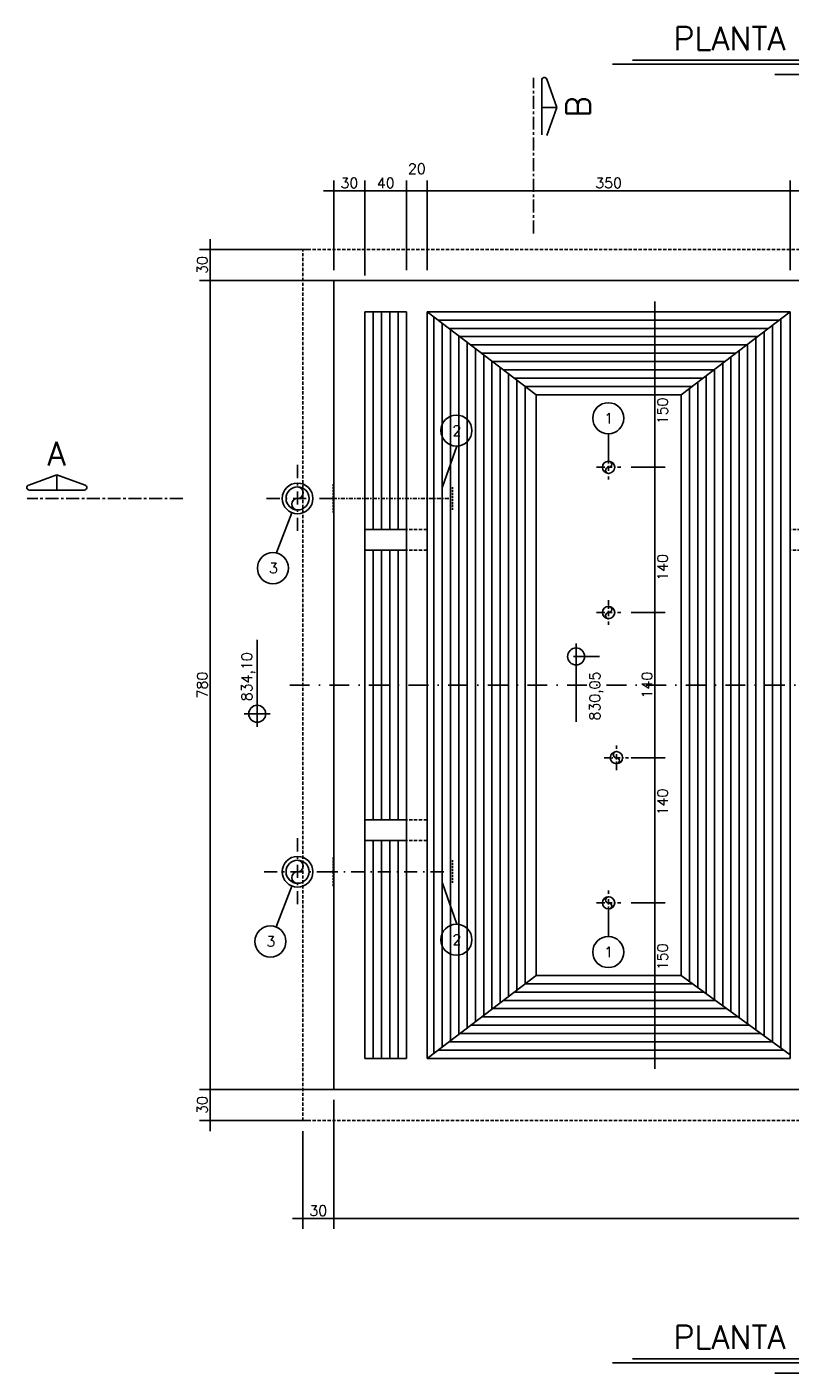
# Model space of a CAD drawing. Extents: x 6956 to 14771, y 4333 to 7111.
# Tile 1 of 8: x 7070 to 7806, y 4337 to 5635. Entities that reach past the tile are written whole.
import ezdxf
from ezdxf.enums import TextEntityAlignment as Align

# ---------------------------------------------------------------- set-up
doc = ezdxf.new("R2010")
doc.units = 0
doc.header["$LTSCALE"] = 0.1
doc.header["$MEASUREMENT"] = 0
for name, pattern in [('CENTERX2', [4, 2.5, -0.5, 0.5, -0.5]), ('DASHDOT', [25.4, 12.7, -6.35, 0, -6.35]), ('HIDDEN', [9.525, 6.35, -3.175])]:
    doc.linetypes.add(name, pattern=pattern)
doc.layers.get('0').update_dxf_attribs({"linetype": 'CONTINUOUS'})
doc.layers.get('DEFPOINTS').update_dxf_attribs({"color": 200, "linetype": 'CONTINUOUS'})
for name, color, linetype in [('BAR-EIXOS', 7, 'DASHDOT'), ('BAR-PECAS', 2, 'CONTINUOUS'), ('DIM', 7, 'CONTINUOUS'), ('EIXO', 7, 'DASHDOT'), ('ELEVAÇÃO', 2, 'CONTINUOUS'), ('ENCHIMENTO', 7, 'CONTINUOUS'), ('ESTRUTURA', 5, 'CONTINUOUS'), ('LIMHATRA', 2, 'HIDDEN'), ('LMEDIA', 4, 'CONTINUOUS'), ('RELAÇÀO', 2, 'CONTINUOUS'), ('TEXTO', 2, 'CONTINUOUS')]:
    doc.layers.add(name, color=color, linetype=linetype)
doc.styles.add('ROMAND', font='ROMANS.SHX', dxfattribs={"oblique": 15, "height": 800})
doc.styles.add('ROMANS', font='ROMANS.shx')
doc.dimstyles.new('DIM50', dxfattribs={"dimscale": 0, "dimtxt": 10, "dimasz": 20, "dimexe": 10, "dimexo": 10, "dimgap": 2.5, "dimtad": 1, "dimdec": 0, "dimtxsty": 'ROMANS', "dimblk": 'ARCHTICK', "dimblk1": 'DOTSMALL', "dimblk2": 'DOTSMALL', "dimsah": 1, "dimcen": 2.5, "dimdle": 10, "dimclrd": 7, "dimclre": 7, "dimclrt": 2, "dimazin": 3, "dimtfac": 1, "dimtdec": 0, "dimtmove": 0, "dimatfit": 3})

# ---------------------------------------------------------------- blocks, each defined once
blk = doc.blocks.new('*D73')
at = {"color": 7, "linetype": 'BYBLOCK'}
for p, q in [((7373, 4610.6), (7236.1, 4610.6)), ((7246.1, 4570.6), (7246.1, 4620.6)), ((7343, 4580.6), (7236.1, 4580.6))]:
    blk.add_line(p, q, dxfattribs=at)
at = {"layer": 'DEFPOINTS', "color": 0, "linetype": 'BYBLOCK'}
for p in [(7246.1, 4610.6), (7383, 4610.6), (7353, 4580.6)]:
    blk.add_point(p, dxfattribs=at)
at = {"color": 2, "linetype": 'BYBLOCK', "insert": (7238.6, 4595.6), "char_height": 10, "attachment_point": 5, "rotation": 90, "style": 'ROMANS'}
blk.add_mtext('30', dxfattribs=at)
blk = doc.blocks.new('_ARCHTICK')
blk = doc.blocks.new('_DOTSMALL')
blk = doc.blocks.new('*D74')
at = {"color": 7, "linetype": 'BYBLOCK'}
for p, q in [((7246.1, 4600.6), (7246.1, 5400.6)), ((7373, 5390.6), (7236.1, 5390.6))]:
    blk.add_line(p, q, dxfattribs=at)
at = {"layer": 'DEFPOINTS', "color": 0, "linetype": 'BYBLOCK'}
for p in [(7246.1, 5390.6), (7383, 5390.6), (7383, 4610.6)]:
    blk.add_point(p, dxfattribs=at)
at = {"color": 2, "linetype": 'BYBLOCK', "insert": (7238.6, 5000.6), "char_height": 10, "attachment_point": 5, "rotation": 90, "style": 'ROMANS'}
blk.add_mtext('780', dxfattribs=at)
blk = doc.blocks.new('*D75')
at = {"color": 7, "linetype": 'BYBLOCK'}
for p, q in [((7246.1, 5380.6), (7246.1, 5430.6)), ((7343, 5420.6), (7236.1, 5420.6))]:
    blk.add_line(p, q, dxfattribs=at)
at = {"layer": 'DEFPOINTS', "color": 0, "linetype": 'BYBLOCK'}
for p in [(7246.1, 5420.6), (7353, 5420.6), (7383, 5390.6)]:
    blk.add_point(p, dxfattribs=at)
at = {"color": 2, "linetype": 'BYBLOCK', "insert": (7238.6, 5405.6), "char_height": 10, "attachment_point": 5, "rotation": 90, "style": 'ROMANS'}
blk.add_mtext('30', dxfattribs=at)
blk = doc.blocks.new('*D76')
at = {"color": 7, "linetype": 'BYBLOCK'}
for p, q in [((7365.5, 4600.6), (7365.5, 4476.3)), ((7335.5, 4570.6), (7335.5, 4476.3)), ((7325.5, 4486.3), (7375.5, 4486.3))]:
    blk.add_line(p, q, dxfattribs=at)
at = {"layer": 'DEFPOINTS', "color": 0, "linetype": 'BYBLOCK'}
for p in [(7365.5, 4610.6), (7335.5, 4580.6), (7365.5, 4486.3)]:
    blk.add_point(p, dxfattribs=at)
at = {"color": 2, "linetype": 'BYBLOCK', "insert": (7350.5, 4493.8), "char_height": 10, "attachment_point": 5, "style": 'ROMANS'}
blk.add_mtext('30', dxfattribs=at)
blk = doc.blocks.new('*D119')
at = {"color": 7, "linetype": 'BYBLOCK'}
for p, q in [((7675, 5370.6), (7675, 5200.6)), ((7640.5, 5360.6), (7685, 5360.6)), ((7652.3, 5210.6), (7685, 5210.6))]:
    blk.add_line(p, q, dxfattribs=at)
at = {"layer": 'DEFPOINTS', "color": 0, "linetype": 'BYBLOCK'}
for p in [(7630.5, 5360.6), (7642.3, 5210.6), (7675, 5210.6)]:
    blk.add_point(p, dxfattribs=at)
at = {"color": 2, "linetype": 'BYBLOCK', "insert": (7682.5, 5265), "char_height": 10, "attachment_point": 5, "rotation": 90, "style": 'ROMANS'}
blk.add_mtext('150', dxfattribs=at)
blk = doc.blocks.new('*D120')
at = {"color": 7, "linetype": 'BYBLOCK'}
for p, q in [((7675, 5220.6), (7675, 5060.6)), ((7652.3, 5070.6), (7685, 5070.6))]:
    blk.add_line(p, q, dxfattribs=at)
at = {"layer": 'DEFPOINTS', "color": 0, "linetype": 'BYBLOCK'}
for p in [(7642.3, 5210.6), (7642.3, 5070.6), (7675, 5070.6)]:
    blk.add_point(p, dxfattribs=at)
at = {"color": 2, "linetype": 'BYBLOCK', "insert": (7682.5, 5114.1), "char_height": 10, "attachment_point": 5, "rotation": 90, "style": 'ROMANS'}
blk.add_mtext('140', dxfattribs=at)
blk = doc.blocks.new('*D121')
at = {"color": 7, "linetype": 'BYBLOCK'}
for p, q in [((7675, 5080.6), (7675, 4920.6)), ((7652.3, 4930.6), (7685, 4930.6))]:
    blk.add_line(p, q, dxfattribs=at)
at = {"layer": 'DEFPOINTS', "color": 0, "linetype": 'BYBLOCK'}
for p in [(7642.3, 5070.6), (7642.3, 4930.6), (7675, 4930.6)]:
    blk.add_point(p, dxfattribs=at)
at = {"color": 2, "linetype": 'BYBLOCK', "insert": (7667.5, 5000.6), "char_height": 10, "attachment_point": 5, "rotation": 90, "style": 'ROMANS'}
blk.add_mtext('140', dxfattribs=at)
blk = doc.blocks.new('*D122')
at = {"color": 7, "linetype": 'BYBLOCK'}
for p, q in [((7675, 4940.6), (7675, 4780.6)), ((7652.3, 4790.6), (7685, 4790.6))]:
    blk.add_line(p, q, dxfattribs=at)
at = {"layer": 'DEFPOINTS', "color": 0, "linetype": 'BYBLOCK'}
for p in [(7642.3, 4930.6), (7642.3, 4790.6), (7675, 4790.6)]:
    blk.add_point(p, dxfattribs=at)
at = {"color": 2, "linetype": 'BYBLOCK', "insert": (7682.5, 4887.9), "char_height": 10, "attachment_point": 5, "rotation": 90, "style": 'ROMANS'}
blk.add_mtext('140', dxfattribs=at)
blk = doc.blocks.new('*D123')
at = {"color": 7, "linetype": 'BYBLOCK'}
for p, q in [((7675, 4800.6), (7675, 4630.6)), ((7640.5, 4640.6), (7685, 4640.6))]:
    blk.add_line(p, q, dxfattribs=at)
at = {"layer": 'DEFPOINTS', "color": 0, "linetype": 'BYBLOCK'}
for p in [(7642.3, 4790.6), (7630.5, 4640.6), (7675, 4640.6)]:
    blk.add_point(p, dxfattribs=at)
at = {"color": 2, "linetype": 'BYBLOCK', "insert": (7682.5, 4738.6), "char_height": 10, "attachment_point": 5, "rotation": 90, "style": 'ROMANS'}
blk.add_mtext('150', dxfattribs=at)
blk = doc.blocks.new('*D127')
at = {"color": 7, "linetype": 'BYBLOCK'}
for p, q in [((7435.5, 5400.6), (7435.5, 5487.3)), ((7465.5, 5477.3), (7435.5, 5477.3))]:
    blk.add_line(p, q, dxfattribs=at)
at = {"layer": 'DEFPOINTS', "color": 0, "linetype": 'BYBLOCK'}
for p in [(7435.5, 5477.3), (7435.5, 5390.6), (7455.5, 5390.6)]:
    blk.add_point(p, dxfattribs=at)
at = {"color": 2, "linetype": 'BYBLOCK', "insert": (7445.5, 5498.5), "char_height": 10, "attachment_point": 5, "style": 'ROMANS'}
blk.add_mtext('20', dxfattribs=at)
blk = doc.blocks.new('*D128')
at = {"color": 7, "linetype": 'BYBLOCK'}
for p, q in [((7395.5, 5395.6), (7395.5, 5487.3)), ((7445.5, 5477.3), (7385.5, 5477.3))]:
    blk.add_line(p, q, dxfattribs=at)
at = {"layer": 'DEFPOINTS', "color": 0, "linetype": 'BYBLOCK'}
for p in [(7395.5, 5477.3), (7395.5, 5385.6), (7435.5, 5385.6)]:
    blk.add_point(p, dxfattribs=at)
at = {"color": 2, "linetype": 'BYBLOCK', "insert": (7415.5, 5484.8), "char_height": 10, "attachment_point": 5, "style": 'ROMANS'}
blk.add_mtext('40', dxfattribs=at)
blk = doc.blocks.new('*D129')
at = {"color": 7, "linetype": 'BYBLOCK'}
for p, q in [((7365.5, 5400.6), (7365.5, 5487.3)), ((7405.5, 5477.3), (7355.5, 5477.3))]:
    blk.add_line(p, q, dxfattribs=at)
at = {"layer": 'DEFPOINTS', "color": 0, "linetype": 'BYBLOCK'}
for p in [(7365.5, 5477.3), (7365.5, 5390.6), (7395.5, 5385.6)]:
    blk.add_point(p, dxfattribs=at)
at = {"color": 2, "linetype": 'BYBLOCK', "insert": (7380.5, 5484.8), "char_height": 10, "attachment_point": 5, "style": 'ROMANS'}
blk.add_mtext('30', dxfattribs=at)
blk = doc.blocks.new('*D130')
at = {"color": 7, "linetype": 'BYBLOCK'}
for p, q in [((7455.5, 5400.6), (7455.5, 5487.3)), ((7805.5, 5400.6), (7805.5, 5487.3)), ((7445.5, 5477.3), (7815.5, 5477.3))]:
    blk.add_line(p, q, dxfattribs=at)
at = {"layer": 'DEFPOINTS', "color": 0, "linetype": 'BYBLOCK'}
for p in [(7805.5, 5477.3), (7455.5, 5390.6), (7805.5, 5390.6)]:
    blk.add_point(p, dxfattribs=at)
at = {"color": 2, "linetype": 'BYBLOCK', "insert": (7630.5, 5484.8), "char_height": 10, "attachment_point": 5, "style": 'ROMANS'}
blk.add_mtext('350', dxfattribs=at)
blk = doc.blocks.new('*D131')
at = {"color": 7, "linetype": 'BYBLOCK'}
for p, q in [((8395.5, 4570.6), (8395.5, 4476.3)), ((7355.5, 4486.3), (8405.5, 4486.3))]:
    blk.add_line(p, q, dxfattribs=at)
at = {"layer": 'DEFPOINTS', "color": 0, "linetype": 'BYBLOCK'}
for p in [(7365.5, 4580.6), (8395.5, 4580.6), (8395.5, 4486.3)]:
    blk.add_point(p, dxfattribs=at)
at = {"color": 2, "linetype": 'BYBLOCK', "insert": (7880.5, 4493.8), "char_height": 10, "attachment_point": 5, "style": 'ROMANS'}
blk.add_mtext('1030', dxfattribs=at)

msp = doc.modelspace()

# ---------------------------------------------------------------- linework, layer by layer
at = {"layer": 'BAR-EIXOS', "ltscale": 4}
for p, q in [((7630.5, 5222.4), (7630.5, 5198.7)), ((7618.7, 5210.6), (7642.3, 5210.6)), ((7630.5, 5082.4), (7630.5, 5058.7)), ((7618.7, 5070.6), (7642.3, 5070.6)), ((7638, 4918.7), (7638, 4942.4)), ((7626.2, 4930.6), (7649.8, 4930.6)), ((7618.7, 4790.6), (7642.3, 4790.6)), ((7630.5, 4778.7), (7630.5, 4802.4))]:
    msp.add_line(p, q, dxfattribs=at)
at = {"layer": 'BAR-EIXOS', "ltscale": 10}
for p, q in [((7330.5, 5212.9), (7330.5, 5148.3)), ((7300.7, 5180.6), (7365.3, 5180.6)), ((7330.5, 4852.9), (7330.5, 4788.3)), ((7298.2, 4820.6), (7362.8, 4820.6)), ((7356.8, 4820.6), (7479.8, 4820.6))]:
    msp.add_line(p, q, dxfattribs=at)
at = {"layer": 'BAR-EIXOS', "ltscale": 3}
msp.add_line((7356.8, 5180.6), (7479.8, 5180.6), dxfattribs=at)
at = {"layer": 'BAR-PECAS', "linetype": 'HIDDEN', "ltscale": 3}
for p, q in [((7364.7, 5194.5), (7364.7, 5166.7)), ((7365.6, 5195.4), (7365.6, 5165.8)), ((7479.8, 5169.5), (7479.8, 5191.7)), ((7364.7, 4806.7), (7364.7, 4834.5)), ((7365.6, 4805.8), (7365.6, 4835.4)), ((7479.8, 4831.7), (7479.8, 4809.5))]:
    msp.add_line(p, q, dxfattribs=at)
at = {"layer": 'BAR-PECAS'}
for centre, radius in [((7630.5, 5210.6), 5.9), ((7330.5, 5180.6), 14.8), ((7330.5, 5180.6), 11.1), ((7630.5, 5070.6), 5.9), ((7638, 4930.6), 5.9), ((7330.5, 4820.6), 14.8), ((7330.5, 4820.6), 11.1), ((7630.5, 4790.6), 5.9)]:
    msp.add_circle(centre, radius, dxfattribs=at)
for centre, radius, start, end in [((7630.5, 5207.6), 2.95, 90, 270), ((7630.5, 5213.5), 2.95, 270, 90), ((7330.5, 5175), 5.55, 90, 270), ((7330.5, 5186.1), 5.55, 270, 90), ((7630.5, 5073.5), 2.95, 270, 90), ((7630.5, 5067.6), 2.95, 90, 270), ((7638, 4933.5), 2.95, 90, 270), ((7638, 4927.6), 2.95, 270, 90), ((7330.5, 4826.1), 5.55, 270, 90), ((7330.5, 4815), 5.55, 90, 270), ((7630.5, 4793.5), 2.95, 90, 270), ((7630.5, 4787.6), 2.95, 270, 90)]:
    msp.add_arc(centre, radius, start, end, dxfattribs=at)
at = {"layer": 'EIXO', "color": 5, "linetype": 'CENTERX2', "ltscale": 50}
for p, q in [((7558, 5436.2), (7558, 5586.2)), ((7219.9, 5180.6), (7069.9, 5180.6))]:
    msp.add_line(p, q, dxfattribs=at)
at = {"layer": 'EIXO', "ltscale": 15}
msp.add_line((7323, 5000.6), (8438, 5000.6), dxfattribs=at)
at = {"layer": 'ELEVAÇÃO', "color": 3, "linetype": 'CONTINUOUS'}
for p, q in [((7291.6, 4960.4), (7291.6, 5044.4)), ((7599.1, 5040.7), (7599.1, 4965.1)), ((7596.6, 5028.2), (7621.6, 5028.2)), ((7304.1, 4972.9), (7279.1, 4972.9))]:
    msp.add_line(p, q, dxfattribs=at)
for centre in [(7599.1, 5028.2), (7291.6, 4972.9)]:
    msp.add_circle(centre, 8.2, dxfattribs=at)
at = {"layer": 'ENCHIMENTO'}
for p, q in [((7403.5, 5360.6), (7403.5, 5150.6)), ((7411.5, 5360.6), (7411.5, 5150.6)), ((7419.5, 5360.6), (7419.5, 5150.6)), ((7427.5, 5360.6), (7427.5, 5150.6)), ((7462, 5355.6), (7462, 4645.5)), ((7795, 5352.6), (7466, 5352.6)), ((7470, 5349.5), (7470, 4651.6)), ((7796.5, 5353.7), (7796.5, 4650.8)), ((7784.5, 5344.6), (7476.5, 5344.6)), ((7478, 5343.4), (7478, 4657.7)), ((7486, 5337.3), (7486, 4663.8)), ((7774, 5336.6), (7487, 5336.6)), ((7772.5, 5335.4), (7772.5, 4668.2)), ((7780.5, 5341.5), (7780.5, 4662.4)), ((7788.5, 5347.6), (7788.5, 4656.6)), ((7494, 5331.2), (7494, 4669.9)), ((7763.5, 5328.6), (7497.5, 5328.6)), ((7502, 5325.2), (7502, 4676)), ((7756.5, 5323.2), (7756.5, 4679.9)), ((7764.5, 5329.3), (7764.5, 4674)), ((7753, 5320.6), (7508, 5320.6)), ((7510, 5319.1), (7510, 4682.1)), ((7518, 5313), (7518, 4688.2)), ((7742.5, 5312.6), (7518.5, 5312.6)), ((7740.5, 5311.1), (7740.5, 4691.5)), ((7748.5, 5317.2), (7748.5, 4685.7)), ((7526, 5306.9), (7526, 4694.3)), ((7732, 5304.6), (7529, 5304.6)), ((7534, 5300.8), (7534, 4700.4)), ((7721.5, 5296.6), (7539.5, 5296.6)), ((7724.5, 5298.9), (7724.5, 4703.1)), ((7732.5, 5305), (7732.5, 4697.3)), ((7542, 5294.7), (7542, 4706.5)), ((7550, 5288.6), (7550, 4712.6)), ((7711, 5288.6), (7550, 5288.6)), ((7708.5, 5286.4), (7708.5, 4714.8)), ((7716.5, 5292.2), (7716.5, 4708.9)), ((7403.5, 5130.6), (7403.5, 4870.6)), ((7411.5, 5130.6), (7411.5, 4870.6)), ((7419.5, 5130.6), (7419.5, 4870.6)), ((7427.5, 5130.6), (7427.5, 4870.6)), ((7403.5, 4850.6), (7403.5, 4640.6)), ((7411.5, 4850.6), (7411.5, 4640.6)), ((7419.5, 4850.6), (7419.5, 4640.6)), ((7427.5, 4850.6), (7427.5, 4640.6)), ((7711.5, 4712.6), (7550, 4712.6)), ((7722.5, 4704.6), (7539.5, 4704.6)), ((7744.5, 4688.6), (7518.5, 4688.6)), ((7733.5, 4696.6), (7529, 4696.6)), ((7755.5, 4680.6), (7508, 4680.6)), ((7777.5, 4664.6), (7487, 4664.6)), ((7766.5, 4672.6), (7497.5, 4672.6)), ((7799.5, 4648.6), (7466, 4648.6)), ((7788.5, 4656.6), (7476.5, 4656.6))]:
    msp.add_line(p, q, dxfattribs=at)
at = {"layer": 'ENCHIMENTO', "color": 3}
for p, q in [((7560.5, 5280.6), (7455.5, 5360.6)), ((7700.5, 5280.6), (7805.5, 5360.6)), ((7700.5, 5280.6), (7560.5, 5280.6)), ((7560.5, 5280.6), (7560.5, 4720.6)), ((7700.5, 5280.6), (7700.5, 4720.6)), ((7560.5, 4720.6), (7455.5, 4640.6)), ((7700.5, 4720.6), (7560.5, 4720.6)), ((7700.5, 4720.6), (7560.5, 4720.6)), ((7700.5, 4720.6), (7805.5, 4644.2))]:
    msp.add_line(p, q, dxfattribs=at)
at = {"layer": 'ESTRUTURA'}
for p, q in [((7365.5, 5390.6), (8395.5, 5390.6)), ((7365.5, 4610.6), (7365.5, 5390.6)), ((7395.5, 4640.6), (7395.5, 5360.6)), ((7435.5, 5360.6), (7395.5, 5360.6)), ((7435.5, 4640.6), (7435.5, 5360.6)), ((7455.5, 4640.6), (7455.5, 5360.6)), ((7805.5, 5360.6), (7455.5, 5360.6)), ((7805.5, 4640.6), (7805.5, 5360.6)), ((7365.5, 4610.6), (8395.5, 4610.6))]:
    msp.add_line(p, q, dxfattribs=at)
at = {"layer": 'ESTRUTURA', "ltscale": 10}
for p, q in [((7435.5, 4640.6), (7395.5, 4640.6)), ((7805.5, 4640.6), (7455.5, 4640.6))]:
    msp.add_line(p, q, dxfattribs=at)
at = {"layer": 'LIMHATRA', "ltscale": 5}
for p, q in [((7335.5, 5420.6), (8425.5, 5420.6)), ((7335.5, 4580.6), (7335.5, 5420.6)), ((7455.5, 5150.6), (7435.5, 5150.6)), ((7825.5, 5150.6), (7805.5, 5150.6)), ((7455.5, 5130.6), (7435.5, 5130.6)), ((7825.5, 5130.6), (7805.5, 5130.6)), ((7455.5, 4870.6), (7435.5, 4870.6)), ((7455.5, 4850.6), (7435.5, 4850.6)), ((7335.5, 4580.6), (8425.5, 4580.6))]:
    msp.add_line(p, q, dxfattribs=at)
at = {"layer": 'LMEDIA'}
for p, q in [((7435.5, 5150.6), (7395.5, 5150.6)), ((7435.5, 5130.6), (7395.5, 5130.6)), ((7435.5, 4870.6), (7395.5, 4870.6)), ((7435.5, 4850.6), (7395.5, 4850.6))]:
    msp.add_line(p, q, dxfattribs=at)
at = {"layer": 'RELAÇÀO', "color": 2}
for p, q in [((7566, 5531.3), (7566, 5584.1)), ((7580.6, 5557.7), (7570.9, 5584.9)), ((7566, 5557.7), (7580.6, 5557.7)), ((7570.9, 5530.4), (7580.6, 5557.7)), ((7098.4, 5203.2), (7071.2, 5193.5)), ((7125.7, 5193.4), (7098.4, 5203.2)), ((7098.4, 5188.6), (7098.4, 5203.2)), ((7124.8, 5188.6), (7072, 5188.6))]:
    msp.add_line(p, q, dxfattribs=at)
at = {"layer": 'RELAÇÀO', "color": 3}
for p, q in [((7630.5, 5222.4), (7630.5, 5242.9)), ((7470.4, 5191.7), (7484, 5231)), ((7325.1, 5166.8), (7309.8, 5127.4)), ((7325.1, 4806.8), (7309.8, 4767.4)), ((7470.4, 4809.5), (7484, 4770.2)), ((7630.5, 4778.7), (7630.5, 4758.3))]:
    msp.add_line(p, q, dxfattribs=at)
for centre in [(7630.2, 5257.9), (7483.7, 5246), (7306.8, 5113.4), (7304.3, 4753.4), (7483.7, 4755.1), (7630.2, 4743.2)]:
    msp.add_circle(centre, 15, dxfattribs=at)
at = {"layer": 'RELAÇÀO', "color": 2}
for centre, start, end in [((7568.5, 5584.1), 19.7739, 180.0465), ((7072, 5191.1), 109.7739, 270.0465), ((7124.8, 5191.1), 269.9535, 70.2261)]:
    msp.add_arc(centre, 2.5, start, end, dxfattribs=at)
at = {"layer": 'TEXTO', "color": 7, "ltscale": 0.3}
for p, q in [((7634.1, 5599.2), (8125.2, 5599.2)), ((7634.1, 4347.1), (8125.2, 4347.1))]:
    msp.add_line(p, q, dxfattribs=at)
at = {"layer": 'TEXTO', "color": 6, "ltscale": 0.3}
for p, q in [((7653.5, 5603.2), (8102.1, 5603.2)), ((7653.5, 4351), (8102.1, 4351))]:
    msp.add_line(p, q, dxfattribs=at)
at = {"layer": 'TEXTO', "ltscale": 0.3}
for p, q in [((7970.7, 5589.3), (7790.8, 5589.3)), ((7970.7, 4337.2), (7790.8, 4337.2))]:
    msp.add_line(p, q, dxfattribs=at)

# ---------------------------------------------------------------- texts
at = {"layer": 'RELAÇÀO', "style": 'ROMANS'}
for s, rotation, p in [('1', 360, (7630.6, 5257.9)), ('2', 360, (7484.1, 5246)), ('3', 0, (7307.2, 5113.4)), ('3', 0, (7304.7, 4753.4)), ('2', 0, (7484.1, 4755.1)), ('1', 0, (7630.6, 4743.2))]:
    msp.add_text(s, height=10, rotation=rotation, dxfattribs=at).set_placement(p, align=Align.MIDDLE)
at = {"layer": 'TEXTO', "color": 5, "ltscale": 0.3, "style": 'ROMAND'}
for s, p in [('PLANTA NA COTA 834,65', (7879.8, 5620.7)), ('PLANTA NA COTA 832,75', (7879.8, 4368.5))]:
    msp.add_text(s, height=22.5, rotation=360, dxfattribs=at).set_placement(p, align=Align.MIDDLE)
at = {"layer": 'TEXTO', "color": 5, "style": 'ROMANS'}
for s, rotation, p in [('B', 90, (7601.2, 5558.2)), ('A', 0, (7098.1, 5223.7))]:
    msp.add_text(s, height=23, rotation=rotation, dxfattribs=at).set_placement(p, align=Align.MIDDLE)
at = {"layer": 'TEXTO', "style": 'ROMANS'}
for s, p in [('834,10', (7286.6, 4985.1)), ('830,05', (7622.2, 4966.5))]:
    msp.add_text(s, height=10, rotation=90, dxfattribs=at).set_placement(p)

# ---------------------------------------------------------------- dimensions: what is measured, and where the dimension line sits
at = {"layer": 'DIM'}
for base, p1, p2, override, picture, middle in [((7435.5, 5477.3), (7455.5, 5390.6), (7435.5, 5390.6), {"dimscale": 1, "dimse1": 1}, '*D127', (7445.5, 5498.5)), ((7365.5, 5477.3), (7395.5, 5385.6), (7365.5, 5390.6), {"dimscale": 1, "dimse1": 1}, '*D129', (7380.5, 5484.8)), ((7395.5, 5477.3), (7435.5, 5385.6), (7395.5, 5385.6), {"dimscale": 1, "dimse1": 1}, '*D128', (7415.5, 5484.8)), ((7805.5, 5477.3), (7455.5, 5390.6), (7805.5, 5390.6), {"dimscale": 1, "dimblk1": 'DOTSMALL', "dimblk2": 'DOTSMALL'}, '*D130', (7630.5, 5484.8)), ((7365.5, 4486.3), (7335.5, 4580.6), (7365.5, 4610.6), {"dimscale": 1}, '*D76', (7350.5, 4493.8)), ((8395.5, 4486.3), (7365.5, 4580.6), (8395.5, 4580.6), {"dimscale": 1, "dimse1": 1}, '*D131', (7880.5, 4493.8))]:
    dim = msp.add_linear_dim(base=base, p1=p1, p2=p2, dimstyle='DIM50', override=override, dxfattribs=at)
    dim.commit()
    dim.dimension.update_dxf_attribs({"geometry": picture, "text_midpoint": middle})
for base, p1, p2, angle, override, picture, middle in [((7246.1, 5420.6), (7383, 5390.6), (7353, 5420.6), 90, {"dimscale": 1, "dimse1": 1}, '*D75', (7238.6, 5405.6)), ((7246.1, 5390.6), (7383, 4610.6), (7383, 5390.6), 90, {"dimscale": 1, "dimse1": 1}, '*D74', (7238.6, 5000.6)), ((7675, 4930.6), (7642.3, 5070.6), (7642.3, 4930.6), 270, {"dimscale": 1, "dimse1": 1}, '*D121', (7667.5, 5000.6)), ((7246.1, 4610.6), (7353, 4580.6), (7383, 4610.6), 90, {"dimscale": 1}, '*D73', (7238.6, 4595.6))]:
    dim = msp.add_linear_dim(base=base, p1=p1, p2=p2, angle=angle, dimstyle='DIM50', override=override, dxfattribs=at)
    dim.commit()
    dim.dimension.update_dxf_attribs({"geometry": picture, "text_midpoint": middle})
for base, p1, p2, override, picture, middle in [((7675, 5210.6), (7630.5, 5360.6), (7642.3, 5210.6), {"dimscale": 1}, '*D119', (7682.5, 5265)), ((7675, 5070.6), (7642.3, 5210.6), (7642.3, 5070.6), {"dimscale": 1, "dimse1": 1}, '*D120', (7682.5, 5114.1)), ((7675, 4790.6), (7642.3, 4930.6), (7642.3, 4790.6), {"dimscale": 1, "dimse1": 1}, '*D122', (7682.5, 4887.9)), ((7675, 4640.6), (7642.3, 4790.6), (7630.5, 4640.6), {"dimscale": 1, "dimse1": 1}, '*D123', (7682.5, 4738.6))]:
    dim = msp.add_linear_dim(base=base, p1=p1, p2=p2, angle=270, dimstyle='DIM50', override=override, dxfattribs=at)
    dim.commit()
    dim.dimension.update_dxf_attribs({"geometry": picture, "text_midpoint": middle, "dimtype": 160})

doc.saveas('drawing.dxf')
